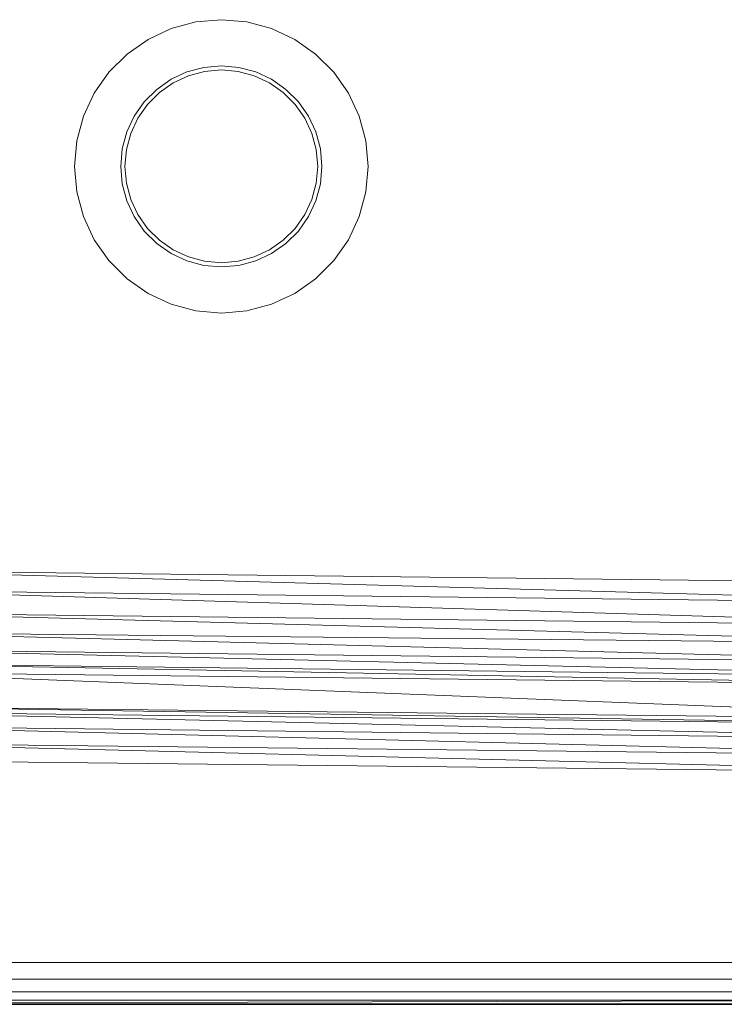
# Model space of a CAD drawing. Header units: metres. Extents: x 391.1 to 427.5, y 12.7 to 28.4.
# Tile 10 of 65: x 408.465 to 408.633, y 14.181 to 14.416. Entities that reach past the tile are written whole.
import ezdxf

# ---------------------------------------------------------------- set-up
doc = ezdxf.new("R2010")
doc.units = ezdxf.units.M
doc.layers.add('01_SUELOS', color=7, linetype='Continuous', lineweight=25, true_color=0x007f00)
for name, color, linetype, lineweight in [('02_MOBILIARIO', 7, 'Continuous', 18), ('A-DETL-____-MBND', 7, 'Continuous', 18), ('A-WALL-____-MCUT', 7, 'Continuous', 25), ('A-WALL-____-OTLN', 7, 'Continuous', 25)]:
    doc.layers.add(name, color=color, linetype=linetype, lineweight=lineweight)

# ---------------------------------------------------------------- blocks, each defined once
blk = doc.blocks.new('Family - LONDR55-XX_ZZ-ARQ-CAA-M3D-Londres55-151093-01_ELEC _PS1')
at = {"layer": '01_SUELOS', "color": 9, "true_color": 0xaad4aa}
for p, q in [((0, 0), (26.635, 0)), ((26.635, 0), (0, 0))]:
    blk.add_line(p, q, dxfattribs=at)
blk = doc.blocks.new('Family - Mur PS-2-151177-01_ELEC _PS1')
at = {"layer": 'A-DETL-____-MBND', "color": 253, "true_color": 0xaaaaaa}
for p, q in [((31.836, 1.34), (0, 1.34)), ((0, 1.34), (31.836, 1.34))]:
    blk.add_line(p, q, dxfattribs=at)
blk = doc.blocks.new('Family - Mur PS-1-153352-01_ELEC _PS1')
at = {"layer": 'A-WALL-____-MCUT', "color": 253, "true_color": 0xaaaaaa}
blk.add_line((16.935, 1.34), (0, 1.34), dxfattribs=at)
at = {"layer": 'A-WALL-____-OTLN', "color": 253, "true_color": 0xaaaaaa}
blk.add_line((16.935, 1.34), (0, 1.34), dxfattribs=at)
blk = doc.blocks.new('Family - Plats de dutxa PS-1-153583-01_ELEC _PS1')
at = {"layer": '02_MOBILIARIO', "color": 253, "true_color": 0xaaaaaa}
for p, q in [((0.20392, 0.23469), (0.21, 0.23522)), ((0.20392, 0.23469), (0.21, 0.23522)), ((0.21, 0.23522), (0.21607, 0.23469)), ((0.21, 0.23522), (0.21607, 0.23469)), ((0.1925, 0.23053), (0.19803, 0.23311)), ((0.1925, 0.23053), (0.19803, 0.23311)), ((0.19803, 0.23311), (0.20392, 0.23469)), ((0.19803, 0.23311), (0.20392, 0.23469)), ((0.21607, 0.23469), (0.22197, 0.23311)), ((0.21607, 0.23469), (0.22197, 0.23311)), ((0.22197, 0.23311), (0.2275, 0.23053)), ((0.22197, 0.23311), (0.2275, 0.23053)), ((0.1875, 0.22703), (0.1925, 0.23053)), ((0.1875, 0.22703), (0.1925, 0.23053)), ((0.2275, 0.23053), (0.23249, 0.22703)), ((0.2275, 0.23053), (0.23249, 0.22703)), ((0.18319, 0.22272), (0.1875, 0.22703)), ((0.18319, 0.22272), (0.1875, 0.22703)), ((0.23249, 0.22703), (0.23681, 0.22272)), ((0.23249, 0.22703), (0.23681, 0.22272)), ((0.20583, 0.22385), (0.20179, 0.22277)), ((0.20179, 0.22277), (0.20583, 0.22385)), ((0.21, 0.22422), (0.20583, 0.22385)), ((0.20583, 0.22385), (0.21, 0.22422)), ((0.206, 0.22287), (0.21, 0.22322)), ((0.206, 0.22287), (0.21, 0.22322)), ((0.21416, 0.22385), (0.21, 0.22422)), ((0.21, 0.22422), (0.21416, 0.22385)), ((0.21, 0.22322), (0.21399, 0.22287)), ((0.21, 0.22322), (0.21399, 0.22287)), ((0.21821, 0.22277), (0.21416, 0.22385)), ((0.21416, 0.22385), (0.21821, 0.22277)), ((0.17969, 0.21772), (0.18319, 0.22272)), ((0.17969, 0.21772), (0.18319, 0.22272)), ((0.198, 0.221), (0.19457, 0.2186)), ((0.19457, 0.2186), (0.198, 0.221)), ((0.20179, 0.22277), (0.198, 0.221)), ((0.198, 0.221), (0.20179, 0.22277)), ((0.1985, 0.22014), (0.20213, 0.22183)), ((0.1985, 0.22014), (0.20213, 0.22183)), ((0.20213, 0.22183), (0.206, 0.22287)), ((0.20213, 0.22183), (0.206, 0.22287)), ((0.21399, 0.22287), (0.21786, 0.22183)), ((0.21399, 0.22287), (0.21786, 0.22183)), ((0.21786, 0.22183), (0.2215, 0.22014)), ((0.21786, 0.22183), (0.2215, 0.22014)), ((0.222, 0.221), (0.21821, 0.22277)), ((0.21821, 0.22277), (0.222, 0.221)), ((0.22542, 0.2186), (0.222, 0.221)), ((0.222, 0.221), (0.22542, 0.2186)), ((0.23681, 0.22272), (0.24031, 0.21772)), ((0.23681, 0.22272), (0.24031, 0.21772)), ((0.19457, 0.2186), (0.19161, 0.21565)), ((0.19161, 0.21565), (0.19457, 0.2186)), ((0.19521, 0.21784), (0.1985, 0.22014)), ((0.19521, 0.21784), (0.1985, 0.22014)), ((0.2215, 0.22014), (0.22478, 0.21784)), ((0.2215, 0.22014), (0.22478, 0.21784)), ((0.22838, 0.21565), (0.22542, 0.2186)), ((0.22542, 0.2186), (0.22838, 0.21565)), ((0.17711, 0.21219), (0.17969, 0.21772)), ((0.17711, 0.21219), (0.17969, 0.21772)), ((0.19238, 0.215), (0.19521, 0.21784)), ((0.19238, 0.215), (0.19521, 0.21784)), ((0.22478, 0.21784), (0.22762, 0.215)), ((0.22478, 0.21784), (0.22762, 0.215)), ((0.24031, 0.21772), (0.24289, 0.21219)), ((0.24031, 0.21772), (0.24289, 0.21219)), ((0.19161, 0.21565), (0.18921, 0.21222)), ((0.18921, 0.21222), (0.19161, 0.21565)), ((0.19008, 0.21172), (0.19238, 0.215)), ((0.19008, 0.21172), (0.19238, 0.215)), ((0.22762, 0.215), (0.22992, 0.21172)), ((0.22762, 0.215), (0.22992, 0.21172)), ((0.23078, 0.21222), (0.22838, 0.21565)), ((0.22838, 0.21565), (0.23078, 0.21222)), ((0.17553, 0.2063), (0.17711, 0.21219)), ((0.17553, 0.2063), (0.17711, 0.21219)), ((0.18921, 0.21222), (0.18744, 0.20843)), ((0.18744, 0.20843), (0.18921, 0.21222)), ((0.18838, 0.20809), (0.19008, 0.21172)), ((0.18838, 0.20809), (0.19008, 0.21172)), ((0.22992, 0.21172), (0.23161, 0.20809)), ((0.22992, 0.21172), (0.23161, 0.20809)), ((0.23255, 0.20843), (0.23078, 0.21222)), ((0.23078, 0.21222), (0.23255, 0.20843)), ((0.24289, 0.21219), (0.24447, 0.2063)), ((0.24289, 0.21219), (0.24447, 0.2063)), ((0.18744, 0.20843), (0.18636, 0.20439)), ((0.18636, 0.20439), (0.18744, 0.20843)), ((0.18735, 0.20421), (0.18838, 0.20809)), ((0.18735, 0.20421), (0.18838, 0.20809)), ((0.23161, 0.20809), (0.23265, 0.20421)), ((0.23161, 0.20809), (0.23265, 0.20421)), ((0.23363, 0.20439), (0.23255, 0.20843)), ((0.23255, 0.20843), (0.23363, 0.20439)), ((0.175, 0.20022), (0.17553, 0.2063)), ((0.175, 0.20022), (0.17553, 0.2063)), ((0.24447, 0.2063), (0.245, 0.20022)), ((0.24447, 0.2063), (0.245, 0.20022)), ((0.18636, 0.20439), (0.186, 0.20022)), ((0.186, 0.20022), (0.18636, 0.20439)), ((0.187, 0.20022), (0.18735, 0.20421)), ((0.187, 0.20022), (0.18735, 0.20421)), ((0.23265, 0.20421), (0.233, 0.20022)), ((0.23265, 0.20421), (0.233, 0.20022)), ((0.234, 0.20022), (0.23363, 0.20439)), ((0.23363, 0.20439), (0.234, 0.20022)), ((0.17553, 0.19414), (0.175, 0.20022)), ((0.17553, 0.19414), (0.175, 0.20022)), ((0.186, 0.20022), (0.18636, 0.19605)), ((0.18636, 0.19605), (0.186, 0.20022)), ((0.18735, 0.19623), (0.187, 0.20022)), ((0.18735, 0.19623), (0.187, 0.20022)), ((0.233, 0.20022), (0.23265, 0.19623)), ((0.233, 0.20022), (0.23265, 0.19623)), ((0.23363, 0.19605), (0.234, 0.20022)), ((0.234, 0.20022), (0.23363, 0.19605)), ((0.245, 0.20022), (0.24447, 0.19414)), ((0.245, 0.20022), (0.24447, 0.19414)), ((0.18636, 0.19605), (0.18744, 0.19201)), ((0.18744, 0.19201), (0.18636, 0.19605)), ((0.18838, 0.19235), (0.18735, 0.19623)), ((0.18838, 0.19235), (0.18735, 0.19623)), ((0.23265, 0.19623), (0.23161, 0.19235)), ((0.23265, 0.19623), (0.23161, 0.19235)), ((0.23255, 0.19201), (0.23363, 0.19605)), ((0.23363, 0.19605), (0.23255, 0.19201)), ((0.17711, 0.18825), (0.17553, 0.19414)), ((0.17711, 0.18825), (0.17553, 0.19414)), ((0.24447, 0.19414), (0.24289, 0.18825)), ((0.24447, 0.19414), (0.24289, 0.18825)), ((0.18744, 0.19201), (0.18921, 0.18822)), ((0.18921, 0.18822), (0.18744, 0.19201)), ((0.19008, 0.18872), (0.18838, 0.19235)), ((0.19008, 0.18872), (0.18838, 0.19235)), ((0.23161, 0.19235), (0.22992, 0.18872)), ((0.23161, 0.19235), (0.22992, 0.18872)), ((0.23078, 0.18822), (0.23255, 0.19201)), ((0.23255, 0.19201), (0.23078, 0.18822)), ((0.17969, 0.18272), (0.17711, 0.18825)), ((0.17969, 0.18272), (0.17711, 0.18825)), ((0.18921, 0.18822), (0.19161, 0.18479)), ((0.19161, 0.18479), (0.18921, 0.18822)), ((0.19238, 0.18543), (0.19008, 0.18872)), ((0.19238, 0.18543), (0.19008, 0.18872)), ((0.22992, 0.18872), (0.22762, 0.18543)), ((0.22992, 0.18872), (0.22762, 0.18543)), ((0.22838, 0.18479), (0.23078, 0.18822)), ((0.23078, 0.18822), (0.22838, 0.18479)), ((0.24289, 0.18825), (0.24031, 0.18272)), ((0.24289, 0.18825), (0.24031, 0.18272)), ((0.19161, 0.18479), (0.19457, 0.18183)), ((0.19457, 0.18183), (0.19161, 0.18479)), ((0.19521, 0.1826), (0.19238, 0.18543)), ((0.19521, 0.1826), (0.19238, 0.18543)), ((0.22762, 0.18543), (0.22478, 0.1826)), ((0.22762, 0.18543), (0.22478, 0.1826)), ((0.22542, 0.18183), (0.22838, 0.18479)), ((0.22838, 0.18479), (0.22542, 0.18183)), ((0.18319, 0.17772), (0.17969, 0.18272)), ((0.18319, 0.17772), (0.17969, 0.18272)), ((0.19457, 0.18183), (0.198, 0.17943)), ((0.198, 0.17943), (0.19457, 0.18183)), ((0.1985, 0.1803), (0.19521, 0.1826)), ((0.1985, 0.1803), (0.19521, 0.1826)), ((0.22478, 0.1826), (0.2215, 0.1803)), ((0.22478, 0.1826), (0.2215, 0.1803)), ((0.222, 0.17943), (0.22542, 0.18183)), ((0.22542, 0.18183), (0.222, 0.17943)), ((0.24031, 0.18272), (0.23681, 0.17772)), ((0.24031, 0.18272), (0.23681, 0.17772)), ((0.198, 0.17943), (0.20179, 0.17767)), ((0.20179, 0.17767), (0.198, 0.17943)), ((0.20213, 0.17861), (0.1985, 0.1803)), ((0.20213, 0.17861), (0.1985, 0.1803)), ((0.206, 0.17757), (0.20213, 0.17861)), ((0.206, 0.17757), (0.20213, 0.17861)), ((0.21786, 0.17861), (0.21399, 0.17757)), ((0.21786, 0.17861), (0.21399, 0.17757)), ((0.2215, 0.1803), (0.21786, 0.17861)), ((0.2215, 0.1803), (0.21786, 0.17861)), ((0.21821, 0.17767), (0.222, 0.17943)), ((0.222, 0.17943), (0.21821, 0.17767)), ((0.1875, 0.17341), (0.18319, 0.17772)), ((0.1875, 0.17341), (0.18319, 0.17772)), ((0.20179, 0.17767), (0.20583, 0.17658)), ((0.20583, 0.17658), (0.20179, 0.17767)), ((0.20583, 0.17658), (0.21, 0.17622)), ((0.21, 0.17622), (0.20583, 0.17658)), ((0.21, 0.17722), (0.206, 0.17757)), ((0.21, 0.17722), (0.206, 0.17757)), ((0.21399, 0.17757), (0.21, 0.17722)), ((0.21399, 0.17757), (0.21, 0.17722)), ((0.21, 0.17622), (0.21416, 0.17658)), ((0.21416, 0.17658), (0.21, 0.17622)), ((0.21416, 0.17658), (0.21821, 0.17767)), ((0.21821, 0.17767), (0.21416, 0.17658)), ((0.23681, 0.17772), (0.23249, 0.17341)), ((0.23681, 0.17772), (0.23249, 0.17341)), ((0.1925, 0.16991), (0.1875, 0.17341)), ((0.1925, 0.16991), (0.1875, 0.17341)), ((0.23249, 0.17341), (0.2275, 0.16991)), ((0.23249, 0.17341), (0.2275, 0.16991)), ((0.19803, 0.16733), (0.1925, 0.16991)), ((0.19803, 0.16733), (0.1925, 0.16991)), ((0.2275, 0.16991), (0.22197, 0.16733)), ((0.2275, 0.16991), (0.22197, 0.16733)), ((0.20392, 0.16575), (0.19803, 0.16733)), ((0.20392, 0.16575), (0.19803, 0.16733)), ((0.22197, 0.16733), (0.21607, 0.16575)), ((0.22197, 0.16733), (0.21607, 0.16575)), ((0.21, 0.16522), (0.20392, 0.16575)), ((0.21, 0.16522), (0.20392, 0.16575)), ((0.21607, 0.16575), (0.21, 0.16522)), ((0.21607, 0.16575), (0.21, 0.16522)), ((0.41, 0.10043), (0.12297, 0.1038)), ((0.41, 0.09571), (0.12297, 0.1038)), ((0.12297, 0.1038), (0.41, 0.10043)), ((0.12297, 0.1038), (0.41, 0.09571)), ((0.41, 0.09571), (0.12297, 0.09908)), ((0.41, 0.09032), (0.12297, 0.09908)), ((0.12297, 0.09908), (0.41, 0.09571)), ((0.12297, 0.09908), (0.41, 0.09032)), ((0.41, 0.09032), (0.12297, 0.09369)), ((0.41, 0.08608), (0.12297, 0.09369)), ((0.12297, 0.09369), (0.41, 0.09032)), ((0.12297, 0.09369), (0.41, 0.08608)), ((0.41, 0.08608), (0.12297, 0.08897)), ((0.41, 0.08155), (0.12297, 0.08897)), ((0.12297, 0.08897), (0.41, 0.08608)), ((0.12297, 0.08897), (0.41, 0.08155)), ((0.41, 0.08155), (0.12297, 0.08492)), ((0.12297, 0.08492), (0.41, 0.07818)), ((0.41, 0.07818), (0.12297, 0.08492)), ((0.12297, 0.08492), (0.41, 0.08155)), ((0.41, 0.07818), (0.12297, 0.08155)), ((0.41, 0.07616), (0.12297, 0.08155)), ((0.12297, 0.08155), (0.41, 0.07818)), ((0.12297, 0.08155), (0.41, 0.07616)), ((0.41, 0.07616), (0.12297, 0.07953)), ((0.41, 0.06807), (0.12297, 0.07953)), ((0.12297, 0.07953), (0.41, 0.07616)), ((0.12297, 0.07953), (0.41, 0.06807)), ((0.41, 0.06807), (0.11556, 0.07144)), ((0.11556, 0.07144), (0.41, 0.06672)), ((0.41, 0.06672), (0.11556, 0.07144)), ((0.11556, 0.07144), (0.41, 0.06807)), ((0.41, 0.06672), (0.11556, 0.07009)), ((0.41, 0.06335), (0.11556, 0.07009)), ((0.11556, 0.07009), (0.41, 0.06672)), ((0.11556, 0.07009), (0.41, 0.06335)), ((0.41, 0.06335), (0.11556, 0.06672)), ((0.11556, 0.06672), (0.41, 0.05931)), ((0.41, 0.05931), (0.11556, 0.06672)), ((0.11556, 0.06672), (0.41, 0.06335)), ((0.41, 0.05931), (0.11556, 0.06268)), ((0.41, 0.05526), (0.11556, 0.06268)), ((0.11556, 0.06268), (0.41, 0.05931)), ((0.11556, 0.06268), (0.41, 0.05526)), ((0.41, 0.05526), (0.11556, 0.05863)), ((0.41, 0.05526), (0.11556, 0.05863)), ((0.41, 0.01026), (0.022, 0.01026)), ((0.022, 0.01026), (0.41, 0.01026)), ((0.021, 0.00626), (0.41, 0.00626)), ((0.41, 0.00626), (0.021, 0.00626)), ((0.02, 0.00326), (0.51, 0.00326)), ((0.41, 0.00326), (0.02, 0.00326)), ((0.41, 0.00326), (0.02, 0.00326)), ((0.41, 0.00326), (0.02, 0.00326)), ((0.01, 0.00026), (0.81, 0.00026)), ((0.01, 0.00026), (0.81, 0.00026)), ((0.41, 0.00126), (0.02, 0.00026)), ((0.41, 0.00126), (0.02, 0.00126)), ((0.41, 0.00126), (0.02, 0.00126)), ((0.41, 0.00126), (0.02, 0.00026)), ((0.51, 0.00026), (0.02, 0.00026)), ((0.51, 0.00026), (0.02, 0.00026)), ((0.41, 0.00026), (0.02, 0.00026)), ((0.02, 0.00026), (0.41, 0.00026)), ((0.02, 0.00026), (0.41, 0.00026)), ((0.41, 0.00026), (0.02, 0.00026))]:
    blk.add_line(p, q, dxfattribs=at)
blk = doc.blocks.new('LONDR55-XX_ZZ-ARQ-CAA-M3D-Londres55_ifc-1-01_ELEC _PS1')
at = {"layer": '01_SUELOS', "color": 253, "lineweight": 18, "true_color": 0xaaaaaa}
blk.add_blockref('Family - LONDR55-XX_ZZ-ARQ-CAA-M3D-Londres55-151093-01_ELEC _PS1', (392.09643, 14.18066), dxfattribs=at)
at = {"layer": '02_MOBILIARIO', "color": 253, "lineweight": 18, "true_color": 0xaaaaaa}
blk.add_blockref('Family - Plats de dutxa PS-1-153583-01_ELEC _PS1', (408.30344, 14.18035), dxfattribs=at)
at = {"layer": 'A-WALL-____-OTLN', "color": 253, "lineweight": 18, "true_color": 0xaaaaaa}
for name, p in [('Family - Mur PS-2-151177-01_ELEC _PS1', (392.09971, 12.84061)), ('Family - Mur PS-1-153352-01_ELEC _PS1', (400.75645, 12.84061))]:
    blk.add_blockref(name, p, dxfattribs=at)

msp = doc.modelspace()

# ---------------------------------------------------------------- block references
at = {"lineweight": 5}
msp.add_blockref('LONDR55-XX_ZZ-ARQ-CAA-M3D-Londres55_ifc-1-01_ELEC _PS1', (0, 0), dxfattribs=at)

doc.saveas('drawing.dxf')
